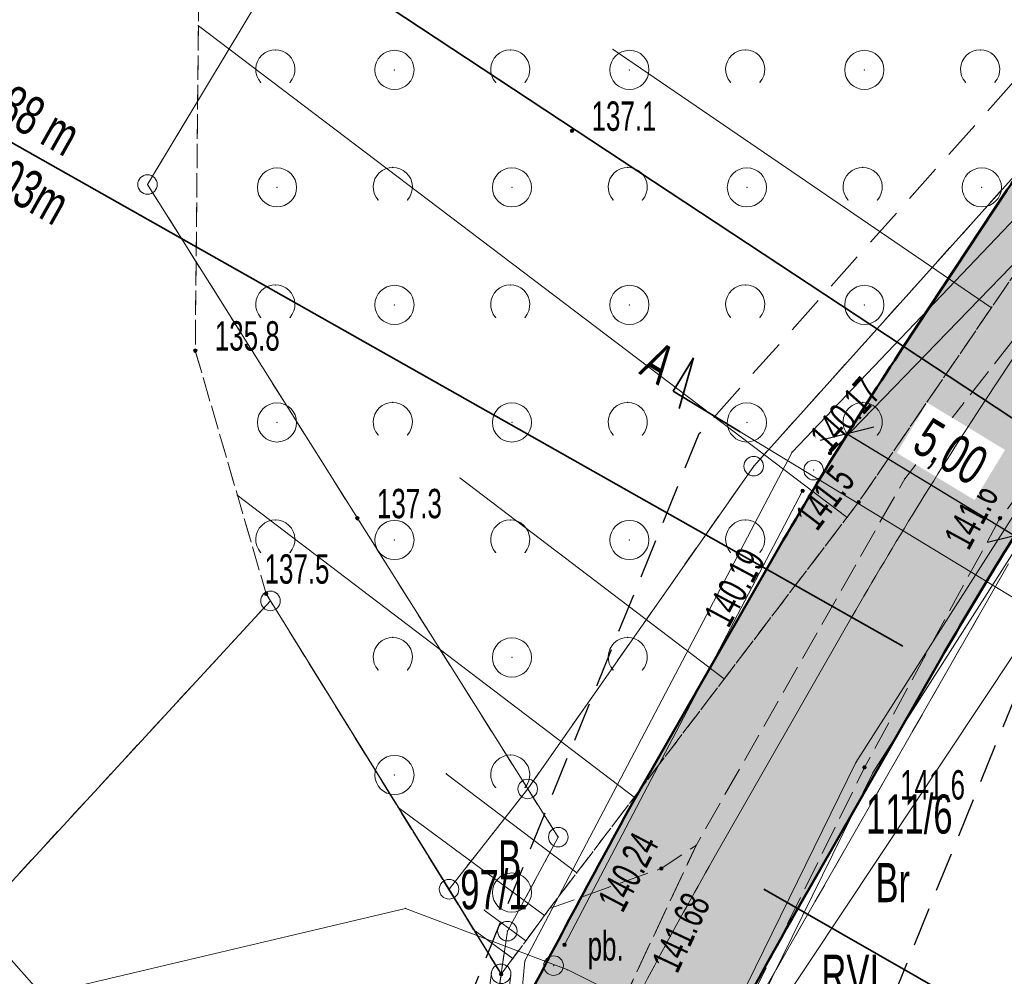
# Model space of a CAD drawing. Extents: x 6456700 to 6518119, y 5963420 to 5980059.
# Tile 201 of 256: x 6512427 to 6512453, y 5966189 to 5966214. Entities that reach past the tile are written whole.
import ezdxf
from ezdxf.enums import TextEntityAlignment as Align

# ---------------------------------------------------------------- set-up
doc = ezdxf.new("R2010")
doc.units = 0
doc.header["$MEASUREMENT"] = 0
for name, pattern in [('L_0_03', [1, 0.5, -0.5]), ('L_0_04', [1.5, 1, -0.5]), ('L_0_52', [1, 0.75, -0.25]), ('L_0_5A', [0.75, 0.5, -0.25])]:
    doc.linetypes.add(name, pattern=pattern)
doc.layers.get('0').update_dxf_attribs({"color": 2, "linetype": 'CONTINUOUS', "lineweight": 5})
doc.layers.get('Defpoints').update_dxf_attribs({"linetype": 'CONTINUOUS'})
for name, color, linetype, lineweight in [('000_Inne__niezydentyfikowane_', 7, 'CONTINUOUS', 18), ('18mm Kreska ciągła', 7, 'CONTINUOUS', 18), ('18mm Wymiarowanie i opisy', 7, 'CONTINUOUS', 18), ('202_punkt_graniczny', 7, 'CONTINUOUS', 18), ('209_oznaczenie_konturu_klasyfikacyjnego', 96, 'CONTINUOUS', 18), ('210_oznaczenie_konturu_uzytku_gruntowego', 96, 'CONTINUOUS', 18), ('211_numer_dzialki_ewidencyjnej', 7, 'CONTINUOUS', 18), ('218_kontur_uzytku_gruntowego', 96, 'L_0_03', 18), ('219_dzialka_ewidencyjna', 7, 'CONTINUOUS', 18), ('35mm Ciągła', 7, 'CONTINUOUS', 35), ('50mm Kreska ciągła', 7, 'CONTINUOUS', 50), ('9mm Kreska ciągła', 252, 'CONTINUOUS', 9), ('jezdnia', 7, 'CONTINUOUS', 18), ('obszar_utwardzony', 7, 'CONTINUOUS', 18), ('obszar_utwardzony_Atr17', 7, 'CONTINUOUS', 18), ('ogrodzenie_trwale', 7, 'CONTINUOUS', 18), ('pikieta_naturalna', 7, 'CONTINUOUS', 18), ('pikieta_naturalna_Atr2', 7, 'CONTINUOUS', 18), ('pikieta_sztuczna', 7, 'CONTINUOUS', 18), ('pikieta_sztuczna_Atr2', 7, 'CONTINUOUS', 18), ('przewod_elektroenergetyczny_niskiego_napiecia', 7, 'CONTINUOUS', 18), ('przewod_kanalizacyjny', 7, 'CONTINUOUS', 18), ('przewod_wodociagowy', 7, 'CONTINUOUS', 18), ('rzedna', 7, 'CONTINUOUS', 18), ('rzedna_Atr2', 7, 'CONTINUOUS', 18), ('sciana_oporowa__linia_', 7, 'CONTINUOUS', 18), ('skarpa_nieumocniona', 7, 'CONTINUOUS', 18), ('studnia_kanalizacyjna', 7, 'CONTINUOUS', 18), ('zadrzewienie__zakrzewienie', 7, 'CONTINUOUS', 18), ('Zakres', 7, 'CONTINUOUS', 18)]:
    doc.layers.add(name, color=color, linetype=linetype, lineweight=lineweight)
doc.styles.get("Standard").update_dxf_attribs({"font": 'txt', "width": 0.75})
doc.styles.add('Tekst w LOGO', font='GOTHIC.TTF', dxfattribs={"width": 0.7})
doc.styles.add('Znaczniki', font='GOTHIC.TTF', dxfattribs={"width": 0.7})
doc.dimstyles.new('1 do 500 mapa', dxfattribs={"dimscale": 0.4, "dimtxt": 2.5, "dimasz": 2.5, "dimexe": 1.25, "dimexo": 2, "dimgap": 0.825, "dimtad": 1, "dimzin": 0, "dimtxsty": 'Tekst w LOGO', "dimblk": 'OBLIQUE', "dimcen": 2.5, "dimclre": 253, "dimclrt": 256, "dimazin": 0, "dimtfac": 1, "dimtix": 1, "dimtmove": 1, "dimatfit": 3, "dimfxl": 1, "dimtfill": 1, "dimlwe": 9, "dimarcsym": 0})

# ---------------------------------------------------------------- blocks, each defined once
blk = doc.blocks.new('mdcp_nowa')
at = {"layer": 'pikieta_naturalna', "linetype": 'Continuous', "lineweight": 18, "true_color": 0x000000}
for points in [[(6495172.71, 5982661.715, 1), (6495172.71, 5982661.805, 1)], [(6495163.09, 5982656.105, 1), (6495163.09, 5982656.195, 1)], [(6495180.03, 5982652.235, 1), (6495180.03, 5982652.325, 1)], [(6495167.23, 5982651.825, 1), (6495167.23, 5982651.915, 1)], [(6495183.64, 5982651.825, 1), (6495183.64, 5982651.915, 1)], [(6495164.9, 5982649.895, 1), (6495164.9, 5982649.985, 1)], [(6495180.18, 5982645.465, 1), (6495180.18, 5982645.555, 1)]]:
    blk.add_hatch(color=18, dxfattribs=at).paths.add_polyline_path(points)
at = {"layer": 'pikieta_sztuczna', "linetype": 'Continuous', "lineweight": 18, "true_color": 0x000000}
for points in [[(6495174.99, 5982642.885, 1), (6495174.99, 5982642.975, 1)], [(6495170.9, 5982640.185, 1), (6495170.9, 5982640.275, 1)]]:
    blk.add_hatch(color=18, dxfattribs=at).paths.add_polyline_path(points)
at = {"layer": 'rzedna', "linetype": 'Continuous', "lineweight": 18, "true_color": 0x000000}
for points in [[(6495179.3, 5982653.485, 1), (6495179.3, 5982653.575, 1)], [(6495178.6, 5982652.525, 1), (6495178.6, 5982652.615, 1)], [(6495172.52, 5982640.935, 1), (6495172.52, 5982641.025, 1)]]:
    blk.add_hatch(color=18, dxfattribs=at).paths.add_polyline_path(points)
at = {"layer": '000_Inne__niezydentyfikowane_', "linetype": 'Continuous', "lineweight": 18, "flags": 128}
for points in [[(6495179.74, 5982651.89), (6495163.17, 5982664.44)], [(6495183.42, 5982657.24), (6495173.76, 5982663.84)], [(6495176.6, 5982647.77), (6495169.85, 5982652.9)], [(6495174.3, 5982644.75), (6495164.16, 5982652.46)], [(6495172.83, 5982642.82), (6495169.5, 5982645.35)], [(6495172.01, 5982641.73), (6495168.27, 5982644.49)], [(6495171.53, 5982641.08), (6495170.47, 5982641.87)], [(6495171.2, 5982640.63), (6495170.19, 5982641.37)]]:
    blk.add_lwpolyline(points, dxfattribs=at)
at = {"layer": '000_Inne__niezydentyfikowane_'}
for p in [(6495163.17, 5982664.44), (6495173.76, 5982663.84), (6495183.42, 5982657.24), (6495169.85, 5982652.9), (6495164.16, 5982652.46), (6495179.74, 5982651.89), (6495176.6, 5982647.77), (6495169.5, 5982645.35), (6495174.3, 5982644.75), (6495168.27, 5982644.49), (6495172.83, 5982642.82), (6495170.47, 5982641.87), (6495172.01, 5982641.73), (6495170.19, 5982641.37), (6495171.53, 5982641.08), (6495171.2, 5982640.63)]:
    blk.add_point(p, dxfattribs=at)
at = {"layer": '202_punkt_graniczny', "color": 7, "linetype": 'Continuous', "lineweight": 18}
for centre in [(6495161.87, 5982660.39), (6495177.35, 5982653.2), (6495165.01, 5982649.76), (6495171.58, 5982644.96), (6495172.36, 5982643.73), (6495169.57, 5982642.4), (6495171.06, 5982641.33), (6495170.9, 5982640.24)]:
    blk.add_circle(centre, 0.25, dxfattribs=at)
at = {"layer": '202_punkt_graniczny'}
for p in [(6495161.87, 5982660.39), (6495177.35, 5982653.2), (6495165.01, 5982649.76), (6495171.58, 5982644.96), (6495172.36, 5982643.73), (6495169.57, 5982642.4), (6495171.06, 5982641.33), (6495170.9, 5982640.24)]:
    blk.add_point(p, dxfattribs=at)
at = {"layer": '218_kontur_uzytku_gruntowego', "lineweight": 18, "flags": 128}
for points in [[(6495175.73, 5982683.41), (6495161.87, 5982660.39)], [(6495177.35, 5982653.2), (6495186.02, 5982662.85)], [(6495161.87, 5982660.39), (6495171.58, 5982644.96)], [(6495171.58, 5982644.96), (6495177.35, 5982653.2)], [(6495176.43, 5982637.74), (6495183.86, 5982650.71)], [(6495165.01, 5982649.76), (6495156.71, 5982640.77)], [(6495169.57, 5982642.4), (6495165.01, 5982649.76)], [(6495171.58, 5982644.96), (6495169.57, 5982642.4)], [(6495172.36, 5982643.73), (6495171.58, 5982644.96)], [(6495171.06, 5982641.33), (6495172.36, 5982643.73)], [(6495169.57, 5982642.4), (6495170.9, 5982640.24)], [(6495170.9, 5982640.24), (6495171.06, 5982641.33)], [(6495168.97, 5982627.36), (6495170.9, 5982640.24)]]:
    blk.add_lwpolyline(points, dxfattribs=at)
at = {"layer": '218_kontur_uzytku_gruntowego'}
for p in [(6495161.87, 5982660.39), (6495161.87, 5982660.39), (6495177.35, 5982653.2), (6495177.35, 5982653.2), (6495177.35, 5982653.2), (6495177.35, 5982653.2), (6495165.01, 5982649.76), (6495165.01, 5982649.76), (6495171.58, 5982644.96), (6495171.58, 5982644.96), (6495171.58, 5982644.96), (6495171.58, 5982644.96), (6495171.58, 5982644.96), (6495171.58, 5982644.96), (6495172.36, 5982643.73), (6495172.36, 5982643.73), (6495172.36, 5982643.73), (6495172.36, 5982643.73), (6495169.57, 5982642.4), (6495169.57, 5982642.4), (6495169.57, 5982642.4), (6495169.57, 5982642.4), (6495171.06, 5982641.33), (6495171.06, 5982641.33), (6495171.06, 5982641.33), (6495171.06, 5982641.33), (6495170.9, 5982640.24), (6495170.9, 5982640.24), (6495170.9, 5982640.24), (6495170.9, 5982640.24), (6495170.9, 5982640.24), (6495170.9, 5982640.24)]:
    blk.add_point(p, dxfattribs=at)
at = {"layer": '219_dzialka_ewidencyjna', "color": 3, "linetype": 'Continuous', "lineweight": 18, "flags": 128}
for points in [[(6495161.87, 5982660.39), (6495175.73, 5982683.41)], [(6495177.35, 5982653.2), (6495186.02, 5982662.85)], [(6495161.87, 5982660.39), (6495171.58, 5982644.96)], [(6495171.58, 5982644.96), (6495177.35, 5982653.2)], [(6495183.86, 5982650.71), (6495176.43, 5982637.74)], [(6495156.71, 5982640.77), (6495165.01, 5982649.76)], [(6495165.01, 5982649.76), (6495169.57, 5982642.4)], [(6495171.58, 5982644.96), (6495169.57, 5982642.4)], [(6495172.36, 5982643.73), (6495171.58, 5982644.96)], [(6495171.06, 5982641.33), (6495172.36, 5982643.73)], [(6495170.9, 5982640.24), (6495169.57, 5982642.4)], [(6495170.9, 5982640.24), (6495171.06, 5982641.33)], [(6495168.97, 5982627.36), (6495170.9, 5982640.24)]]:
    blk.add_lwpolyline(points, dxfattribs=at)
at = {"layer": '219_dzialka_ewidencyjna', "color": 3}
for p in [(6495161.87, 5982660.39), (6495161.87, 5982660.39), (6495177.35, 5982653.2), (6495177.35, 5982653.2), (6495165.01, 5982649.76), (6495165.01, 5982649.76), (6495171.58, 5982644.96), (6495171.58, 5982644.96), (6495171.58, 5982644.96), (6495171.58, 5982644.96), (6495172.36, 5982643.73), (6495172.36, 5982643.73), (6495169.57, 5982642.4), (6495169.57, 5982642.4), (6495169.57, 5982642.4), (6495171.06, 5982641.33), (6495171.06, 5982641.33), (6495170.9, 5982640.24), (6495170.9, 5982640.24), (6495170.9, 5982640.24)]:
    blk.add_point(p, dxfattribs=at)
at = {"layer": 'jezdnia', "color": 7, "linetype": 'L_0_52', "lineweight": 18, "flags": 128}
blk.add_lwpolyline([(6495195.83, 5982978.97), (6495200.77, 5982990.52), (6495203.76, 5983005.28), (6495200.35, 5983025.82), (6495193.24, 5983036.29), (6495189.14, 5983049.6), (6495185.12, 5983067.8), (6495183.17, 5983077.08), (6495178.19, 5983089.73), (6495174.64, 5983098.86), (6495168.43, 5983115.09), (6495161.55, 5983133.83), (6495154.76, 5983147.58), (6495144.33, 5983166.27), (6495135.54, 5983182.13), (6495131.43, 5983212.99), (6495131.68, 5983233.26), (6495131.46, 5983243.99), (6495128.32, 5983280.81), (6495127.29, 5983298.52), (6495124.19, 5983336.19), (6495123.5, 5983344), (6495121.28, 5983367.92), (6495119.64, 5983396.13), (6495116.73, 5983412.76), (6495117.19, 5983441.35), (6495116.43, 5983457.42), (6495115.48, 5983476.53), (6495115.11, 5983482.62), (6495112.3, 5983484.4), (6495091.45, 5983481.81), (6495091.37, 5983484.19), (6495109.96, 5983486.92), (6495113.25, 5983490.41), (6495113.24, 5983503.43), (6495112.69, 5983521.82), (6495113.13, 5983545.8), (6495113.51, 5983566.95), (6495116.02, 5983585), (6495118.4, 5983609.28), (6495123.42, 5983650.06), (6495131.2, 5983686.54), (6495140.07, 5983719.72), (6495146.41, 5983753.33), (6495149.05, 5983763.24), (6495154.18, 5983776.85), (6495160.67, 5983784.68), (6495175.29, 5983798.4), (6495197.26, 5983816.17), (6495217.4, 5983831.86), (6495238.65, 5983846.53), (6495263.72, 5983869.02), (6495276.39, 5983884.8), (6495285.32, 5983901), (6495289.2, 5983910.41), (6495292.89, 5983924.2), (6495294.78, 5983930.12), (6495299.2, 5983944.93), (6495304.61, 5983964.52), (6495307.5, 5983979.46), (6495307.59, 5983992.22), (6495306.46, 5984009.09), (6495305.69, 5984028.3), (6495305.67, 5984038.17), (6495300.99, 5984057.07), (6495297.28, 5984082.3), (6495291.79, 5984107.54), (6495288.36, 5984130.45), (6495280.64, 5984151.56), (6495274.64, 5984171.22), (6495270.98, 5984181.26), (6495273.99, 5984181.03), (6495276.87, 5984171.8), (6495283.5, 5984152.14), (6495291.35, 5984131.82), (6495294.78, 5984110.77), (6495299.68, 5984081.31), (6495303.27, 5984060.79), (6495332.62, 5984062.58), (6495350.78, 5984065.69), (6495352.73, 5984070.57), (6495357.63, 5984062.1), (6495352.37, 5984062.87), (6495334.16, 5984059.86), (6495303.89, 5984056.79), (6495307.64, 5984045.46), (6495309.06, 5984037.47), (6495310.62, 5984029.01), (6495312.95, 5983997.49), (6495310.44, 5983991.82), (6495310.09, 5983979.31), (6495307.08, 5983963.82), (6495301.68, 5983944.67), (6495295.97, 5983923.79), (6495292.77, 5983913.71), (6495290.13, 5983906.38), (6495284.32, 5983893.37), (6495278.05, 5983883.04), (6495264.46, 5983865.44), (6495239.09, 5983842.69), (6495219.23, 5983829.73), (6495216.93, 5983819.97), (6495223.58, 5983813.84), (6495228.16, 5983809.41), (6495224.21, 5983807.55), (6495214.94, 5983813.05), (6495207.87, 5983817.5), (6495201.24, 5983815.27), (6495178.34, 5983796.41), (6495165.6, 5983786.15), (6495159.73, 5983777.73), (6495154.77, 5983771.17), (6495151.16, 5983759.97), (6495150.26, 5983749.93), (6495142.6, 5983719.51), (6495134.42, 5983684.95), (6495127.4, 5983650.76), (6495120.08, 5983602.2), (6495117.42, 5983578.29), (6495115.94, 5983567.9), (6495115.38, 5983544.13), (6495115.07, 5983520.98), (6495115.65, 5983504.52), (6495116.24, 5983490.91), (6495120.25, 5983487.29), (6495126.33, 5983487.84), (6495143.65, 5983489.58), (6495144.46, 5983486.94), (6495127.88, 5983485.15), (6495121.64, 5983482.36), (6495118.37, 5983476.22), (6495119.55, 5983458.22), (6495119.45, 5983441.1), (6495120.18, 5983413.18), (6495121.99, 5983405.13), (6495126.07, 5983403.29), (6495130.48, 5983403.23), (6495129.73, 5983399.77), (6495124.35, 5983396.96), (6495123.73, 5983368.04), (6495126.63, 5983336.2), (6495129.59, 5983298.85), (6495131.1, 5983280.79), (6495133, 5983262.8), (6495134.25, 5983243.51), (6495134.8, 5983233.03), (6495133.67, 5983213.6), (6495138.07, 5983181.73), (6495146.27, 5983167.62), (6495157.18, 5983147.99), (6495163.68, 5983134.39), (6495170.96, 5983115.51), (6495175.46, 5983104.48), (6495181.17, 5983100.74), (6495199.93, 5983101.55), (6495199.17, 5983099.07), (6495182.34, 5983097.53), (6495180.35, 5983094.32), (6495185.39, 5983081.2), (6495192.07, 5983052.44), (6495195.58, 5983038.04), (6495198.53, 5983033.23), (6495203.76, 5983025.83), (6495206.13, 5983003.89), (6495202.54, 5982989.27), (6495201.18, 5982984.38), (6495199.22, 5982977.33), (6495199.31, 5982965.37), (6495200.17, 5982948.62), (6495203.01, 5982926.24), (6495205.43, 5982907.13), (6495210.02, 5982873.53), (6495214.31, 5982847.66), (6495217.75, 5982836.69), (6495222.16, 5982822), (6495228.36, 5982806.97), (6495230.37, 5982804.25), (6495235.28, 5982800.03), (6495240.12, 5982797.03), (6495226.36, 5982801.25), (6495225.42, 5982799.59), (6495224.16, 5982791.52), (6495222.71, 5982778.54), (6495222.21, 5982760.62), (6495221.26, 5982748.78), (6495217.72, 5982722.5), (6495220.89, 5982699.43), (6495222.63, 5982688.01), (6495226.82, 5982681.43), (6495232.44, 5982678.09), (6495238.57, 5982677.74), (6495238.58, 5982674.2), (6495234.94, 5982674.18), (6495222.7, 5982675.95), (6495211.13, 5982675.67), (6495203.44, 5982672.24), (6495190.56, 5982660.85), (6495183.64, 5982651.87), (6495180.18, 5982645.51), (6495176.56, 5982638.14), (6495173.06, 5982629.9), (6495169.79, 5982622.28), (6495168.95, 5982621.1), (6495167.1, 5982622.09), (6495169.54, 5982629.99), (6495175.88, 5982643.52), (6495181.21, 5982652.88), (6495188.25, 5982661.9), (6495200.25, 5982673.34), (6495211.64, 5982680.53), (6495218.14, 5982692.06), (6495218.39, 5982699.72), (6495215.1, 5982723.62), (6495216.08, 5982729.8), (6495218.41, 5982743.49), (6495220.09, 5982761.04), (6495220.41, 5982779.3), (6495221.74, 5982791.03), (6495222.5, 5982799.07), (6495220.92, 5982803.86), (6495210.51, 5982812.59), (6495206.38, 5982817.94), (6495202.5, 5982823.86), (6495197.41, 5982834.99), (6495191.07, 5982840.79), (6495178.96, 5982851.25), (6495180.72, 5982852.83), (6495192.33, 5982842.82), (6495193.9, 5982841.49), (6495196.29, 5982839.47), (6495200.7, 5982838.43), (6495206.86, 5982825.62), (6495210.11, 5982820.87), (6495214.26, 5982814.71), (6495221.36, 5982809.09), (6495224.36, 5982806.84), (6495223.38, 5982810.9), (6495218.5, 5982823.84), (6495214.57, 5982836.22), (6495211.53, 5982847.15), (6495206.8, 5982872.08), (6495202.64, 5982906.51), (6495199.04, 5982926.21), (6495196.67, 5982948.55), (6495195.68, 5982964.58)], close=True, dxfattribs=at)
at = {"layer": 'jezdnia'}
for p in [(6495181.21, 5982652.88), (6495183.64, 5982651.87), (6495180.18, 5982645.51), (6495175.88, 5982643.52)]:
    blk.add_point(p, dxfattribs=at)
at = {"layer": 'obszar_utwardzony', "color": 7, "linetype": 'L_0_52', "lineweight": 18, "flags": 128}
blk.add_lwpolyline([(6495170.9, 5982640.23), (6495172.14, 5982641.91), (6495174.99, 5982642.93), (6495175.88, 5982643.52), (6495169.54, 5982629.99)], close=True, dxfattribs=at)
at = {"layer": 'obszar_utwardzony'}
for p in [(6495175.88, 5982643.52), (6495174.99, 5982642.93), (6495172.14, 5982641.91), (6495170.9, 5982640.23)]:
    blk.add_point(p, dxfattribs=at)
at = {"layer": 'ogrodzenie_trwale'}
for p in [(6495164.9, 5982649.94), (6495170.9, 5982640.23)]:
    blk.add_point(p, dxfattribs=at)
at = {"layer": 'pikieta_naturalna', "color": 7, "linetype": 'Continuous', "lineweight": 18}
for centre in [(6495172.71, 5982661.76), (6495163.09, 5982656.15), (6495180.03, 5982652.28), (6495167.23, 5982651.87), (6495183.64, 5982651.87), (6495164.9, 5982649.94), (6495180.18, 5982645.51)]:
    blk.add_circle(centre, 0.045, dxfattribs=at)
at = {"layer": 'pikieta_naturalna'}
for p in [(6495172.71, 5982661.76), (6495163.09, 5982656.15), (6495180.03, 5982652.28), (6495167.23, 5982651.87), (6495183.64, 5982651.87), (6495164.9, 5982649.94), (6495180.18, 5982645.51)]:
    blk.add_point(p, dxfattribs=at)
at = {"layer": 'pikieta_sztuczna', "color": 7, "linetype": 'Continuous', "lineweight": 18}
for centre in [(6495174.99, 5982642.93), (6495170.9, 5982640.23)]:
    blk.add_circle(centre, 0.045, dxfattribs=at)
at = {"layer": 'pikieta_sztuczna'}
for p in [(6495174.99, 5982642.93), (6495170.9, 5982640.23)]:
    blk.add_point(p, dxfattribs=at)
at = {"layer": 'przewod_elektroenergetyczny_niskiego_napiecia', "color": 1, "linetype": 'Continuous', "lineweight": 18, "flags": 128}
blk.add_lwpolyline([(6495163.87, 5982618.13), (6495186.65, 5982652.39)], dxfattribs=at)
at = {"layer": 'przewod_kanalizacyjny', "color": 34, "linetype": 'Continuous', "lineweight": 18, "flags": 128}
for points in [[(6495179.3, 5982653.53), (6495189.9, 5982664.46)], [(6495172.52, 5982640.98), (6495178.6, 5982652.57)]]:
    blk.add_lwpolyline(points, dxfattribs=at)
at = {"layer": 'przewod_kanalizacyjny'}
for p in [(6495179.3, 5982653.53), (6495178.6, 5982652.57), (6495172.52, 5982640.98)]:
    blk.add_point(p, dxfattribs=at)
at = {"layer": 'przewod_wodociagowy', "color": 5, "linetype": 'Continuous', "lineweight": 18, "flags": 128}
for points in [[(6495141.74, 5982586.62), (6495142.18, 5982588.3), (6495155.04, 5982602.15), (6495166.84, 5982620.28), (6495169.54, 5982626.28), (6495170.45, 5982629.21), (6495171.51, 5982640.57), (6495178.33, 5982653.56), (6495190.65, 5982666.48), (6495208.75, 5982678.3), (6495220.98, 5982677.43), (6495221.38, 5982677.4)], [(6495182.11, 5982633.11), (6495179.35, 5982636.99), (6495172.6, 5982640.34), (6495168.46, 5982641.91), (6495159.17, 5982639.71), (6495156.83, 5982642.35)]]:
    blk.add_lwpolyline(points, dxfattribs=at)
at = {"layer": 'przewod_wodociagowy'}
for p in [(6495178.33, 5982653.56), (6495168.46, 5982641.91), (6495171.51, 5982640.57), (6495172.6, 5982640.34)]:
    blk.add_point(p, dxfattribs=at)
at = {"layer": 'rzedna', "color": 7, "linetype": 'Continuous', "lineweight": 18}
for centre in [(6495179.3, 5982653.53), (6495178.6, 5982652.57), (6495172.52, 5982640.98)]:
    blk.add_circle(centre, 0.045, dxfattribs=at)
at = {"layer": 'rzedna'}
for p in [(6495179.3, 5982653.53), (6495178.6, 5982652.57), (6495172.52, 5982640.98)]:
    blk.add_point(p, dxfattribs=at)
at = {"layer": 'sciana_oporowa__linia_', "color": 7, "linetype": 'Continuous', "lineweight": 18, "flags": 128}
for points in [[(6495176.101, 5982628.907), (6495172.525, 5982629.631), (6495176.332, 5982638.244), (6495179.962, 5982645.633), (6495184.106, 5982652.126), (6495188.915, 5982658.146)], [(6495176.219, 5982629.393), (6495173.595, 5982630.169), (6495176.787, 5982638.036), (6495180.398, 5982645.387), (6495184.513, 5982651.834), (6495189.305, 5982657.834)], [(6495166.685, 5982624.639), (6495169.295, 5982630.063), (6495170.652, 5982640.263)], [(6495167.135, 5982624.422), (6495169.785, 5982629.917), (6495171.148, 5982640.197)]]:
    blk.add_lwpolyline(points, dxfattribs=at)
at = {"layer": 'sciana_oporowa__linia_'}
for p in [(6495179.962, 5982645.633), (6495180.398, 5982645.387), (6495170.652, 5982640.263), (6495171.148, 5982640.197)]:
    blk.add_point(p, dxfattribs=at)
at = {"layer": 'skarpa_nieumocniona', "color": 7, "linetype": 'L_0_5A', "lineweight": 18, "flags": 128}
blk.add_lwpolyline([(6495164.9, 5982649.94), (6495163.09, 5982656.15), (6495163.22, 5982669.76), (6495188.38, 5982689.5), (6495186.2, 5982708.84), (6495198.1, 5982771.69), (6495189.71, 5982797.13), (6495190.11, 5982813.04), (6495182.48, 5982827.31), (6495178.96, 5982851.25), (6495191.07, 5982840.79), (6495191.62, 5982834.85), (6495199.04, 5982823.27), (6495211.41, 5982810.19), (6495217.82, 5982801.43), (6495220.68, 5982793.48), (6495219.14, 5982761.8), (6495218.03, 5982751.42), (6495216.68, 5982735.87), (6495213.76, 5982722.16), (6495216.69, 5982694.74), (6495210.67, 5982683.55), (6495198.18, 5982673.88), (6495187.65, 5982663.43), (6495180.03, 5982652.28), (6495172.14, 5982641.91), (6495170.9, 5982640.23)], close=True, dxfattribs=at)
at = {"layer": 'skarpa_nieumocniona'}
for p in [(6495163.09, 5982656.15), (6495163.09, 5982656.15), (6495180.03, 5982652.28), (6495180.03, 5982652.28), (6495164.9, 5982649.94), (6495164.9, 5982649.94), (6495172.14, 5982641.91), (6495172.14, 5982641.91), (6495170.9, 5982640.23), (6495170.9, 5982640.23)]:
    blk.add_point(p, dxfattribs=at)
at = {"layer": 'studnia_kanalizacyjna', "color": 34, "linetype": 'Continuous', "lineweight": 13}
for centre in [(6495178.88, 5982653.1), (6495172.24, 5982640.45)]:
    blk.add_circle(centre, 0.25, dxfattribs=at)
at = {"layer": 'studnia_kanalizacyjna'}
for p in [(6495178.88, 5982653.1), (6495172.24, 5982640.45)]:
    blk.add_point(p, dxfattribs=at)
at = {"layer": 'zadrzewienie__zakrzewienie', "color": 7, "linetype": 'L_0_5A', "lineweight": 18, "flags": 128}
blk.add_lwpolyline([(6495198.18, 5982673.88), (6495187.65, 5982663.43), (6495180.03, 5982652.28), (6495172.14, 5982641.91), (6495170.9, 5982640.23), (6495164.9, 5982649.94), (6495163.09, 5982656.15), (6495163.22, 5982669.76), (6495188.38, 5982689.5)], close=True, dxfattribs=at)
at = {"layer": 'zadrzewienie__zakrzewienie', "color": 7, "linetype": 'Continuous', "lineweight": 18}
for centre in [(6495168.176, 5982663.316), (6495174.176, 5982663.316), (6495180.176, 5982663.316), (6495165.176, 5982660.316), (6495171.176, 5982660.316), (6495177.176, 5982660.316), (6495183.176, 5982660.316), (6495168.176, 5982657.316), (6495174.176, 5982657.316), (6495180.176, 5982657.316), (6495165.176, 5982654.316), (6495171.176, 5982654.316), (6495177.176, 5982654.316), (6495168.176, 5982651.316), (6495174.176, 5982651.316), (6495171.176, 5982648.316), (6495168.176, 5982645.316), (6495171.176, 5982642.316)]:
    blk.add_circle(centre, 0.5, dxfattribs=at)
for centre in [(6495165.134, 5982663.327), (6495171.134, 5982663.327), (6495177.134, 5982663.327), (6495183.134, 5982663.327), (6495168.134, 5982660.327), (6495174.134, 5982660.327), (6495180.134, 5982660.327), (6495165.134, 5982657.327), (6495171.134, 5982657.327), (6495177.134, 5982657.327), (6495168.134, 5982654.327), (6495174.134, 5982654.327), (6495180.134, 5982654.327), (6495165.134, 5982651.327), (6495171.134, 5982651.327), (6495177.134, 5982651.327), (6495168.134, 5982648.327), (6495174.134, 5982648.327), (6495171.134, 5982645.327)]:
    blk.add_arc(centre, 0.5, 318.85, 221.162, dxfattribs=at)
at = {"layer": 'zadrzewienie__zakrzewienie'}
for p in [(6495165.134, 5982663.827), (6495171.134, 5982663.827), (6495177.134, 5982663.827), (6495183.134, 5982663.827), (6495168.176, 5982663.316), (6495174.176, 5982663.316), (6495180.176, 5982663.316), (6495164.758, 5982662.998), (6495165.51, 5982662.998), (6495170.758, 5982662.998), (6495171.51, 5982662.998), (6495176.758, 5982662.998), (6495177.51, 5982662.998), (6495182.758, 5982662.998), (6495183.51, 5982662.998), (6495168.134, 5982660.827), (6495174.134, 5982660.827), (6495180.134, 5982660.827), (6495165.176, 5982660.316), (6495171.176, 5982660.316), (6495177.176, 5982660.316), (6495183.176, 5982660.316), (6495167.758, 5982659.998), (6495168.51, 5982659.998), (6495173.758, 5982659.998), (6495174.51, 5982659.998), (6495179.758, 5982659.998), (6495180.51, 5982659.998), (6495165.134, 5982657.827), (6495171.134, 5982657.827), (6495177.134, 5982657.827), (6495168.176, 5982657.316), (6495174.176, 5982657.316), (6495180.176, 5982657.316), (6495164.758, 5982656.998), (6495165.51, 5982656.998), (6495170.758, 5982656.998), (6495171.51, 5982656.998), (6495176.758, 5982656.998), (6495177.51, 5982656.998), (6495163.09, 5982656.15), (6495168.134, 5982654.827), (6495174.134, 5982654.827), (6495180.134, 5982654.827), (6495165.176, 5982654.316), (6495171.176, 5982654.316), (6495177.176, 5982654.316), (6495167.758, 5982653.998), (6495168.51, 5982653.998), (6495173.758, 5982653.998), (6495174.51, 5982653.998), (6495179.758, 5982653.998), (6495180.51, 5982653.998), (6495180.03, 5982652.28), (6495165.134, 5982651.827), (6495171.134, 5982651.827), (6495177.134, 5982651.827), (6495168.176, 5982651.316), (6495174.176, 5982651.316), (6495164.758, 5982650.998), (6495165.51, 5982650.998), (6495170.758, 5982650.998), (6495171.51, 5982650.998), (6495176.758, 5982650.998), (6495177.51, 5982650.998), (6495164.9, 5982649.94), (6495168.134, 5982648.827), (6495174.134, 5982648.827), (6495171.176, 5982648.316), (6495167.758, 5982647.998), (6495168.51, 5982647.998), (6495173.758, 5982647.998), (6495174.51, 5982647.998), (6495171.134, 5982645.827), (6495168.176, 5982645.316), (6495170.758, 5982644.998), (6495171.51, 5982644.998), (6495171.176, 5982642.316), (6495172.14, 5982641.91), (6495170.9, 5982640.23)]:
    blk.add_point(p, dxfattribs=at)
at = {"layer": 'Zakres', "linetype": 'L_0_04', "lineweight": 25, "flags": 128}
blk.add_lwpolyline([(6495113.77, 5985050.22), (6495121.12, 5984877.07), (6495125.76, 5984757.87), (6495129.89, 5984649.81), (6495141.08, 5984611.3), (6495145.77, 5984544.53), (6495147.36, 5984487.27), (6495157.22, 5984392.07), (6495162.95, 5984387.45), (6495180.24, 5984384.16), (6495229.5, 5984386.61), (6495251.65, 5984373.41), (6495258.77, 5984357.12), (6495255.44, 5984330.44), (6495250.77, 5984304.39), (6495252.21, 5984282.78), (6495255.46, 5984256.45), (6495254.94, 5984238.25), (6495266.4, 5984211), (6495277.24, 5984182.33), (6495294.2, 5984133.19), (6495300.94, 5984095.37), (6495313.24, 5984037.69), (6495317.44, 5983978.18), (6495300.35, 5983922.18), (6495282.35, 5983883.38), (6495266.21, 5983862.23), (6495242.03, 5983839.67), (6495211.11, 5983816.86), (6495158.26, 5983772.66), (6495130.6, 5983651.16), (6495116.31, 5983543.43), (6495129.51, 5983346.73), (6495134.58, 5983264.71), (6495139.64, 5983186.97), (6495193.25, 5983077.94), (6495199.2, 5983041.97), (6495206.23, 5983026), (6495208.96, 5983004.88), (6495202.27, 5982979.48), (6495202.42, 5982950.13), (6495209.35, 5982897.38), (6495215.97, 5982850.34), (6495228.6, 5982809.97), (6495226.85, 5982778.82), (6495225.04, 5982750.56), (6495220.26, 5982723.37), (6495226.54, 5982679.97), (6495206.06, 5982669.48), (6495192.68, 5982657.71), (6495184.57, 5982648.65), (6495174.78, 5982624.58), (6495164.23, 5982604.61), (6495150.7, 5982588.3), (6495137.69, 5982582.43), (6495118.26, 5982573.75), (6495100.35, 5982558.42), (6495090.36, 5982544.99), (6495075.87, 5982519.06), (6495060.83, 5982499.68), (6495049.41, 5982485.49), (6495035.07, 5982459.7), (6495006.7, 5982406.64), (6494980.89, 5982351.84), (6494944.35, 5982293.29), (6494925.72, 5982250.11), (6494905.2, 5982190.37), (6494898.43, 5982153.5), (6494879.51, 5982063.89), (6494864.14, 5981992.66), (6494816.93, 5981768.61), (6494777.79, 5981577.7), (6494739.84, 5981394.72), (6494718.65, 5981297.89), (6494716.45, 5981237.31), (6494738.62, 5981208.21), (6494776.48, 5981173.06), (6494817.16, 5981137.44), (6494847.63, 5981109.8), (6494877.39, 5981077.08), (6494912.75, 5981030.55), (6494916.06, 5981014.71), (6494903.86, 5980957.01), (6494916.13, 5980953.51), (6494892.32, 5980927.59), (6494850.7, 5980858.8), (6494806.81, 5980779.89), (6494785.1, 5980753.49), (6494715.22, 5980723.29), (6494679.96, 5980686.78), (6494651.35, 5980651.29), (6494549.14, 5980683.24), (6494511.84, 5980659.66), (6494443.61, 5980630.33), (6494428.78, 5980598.6), (6494431.58, 5980579.46), (6494420.56, 5980549.76), (6494416.45, 5980528.2), (6494403.86, 5980507.16), (6494388.89, 5980482.96), (6494365.32, 5980407.99), (6494335.67, 5980315.15), (6494332.29, 5980297.41), (6494335.1, 5980278.18), (6494347.25, 5980254.84), (6494336.79, 5980250.09), (6494300.04, 5980271.34), (6494320.8, 5980301.43), (6494336.81, 5980349.17), (6494344.85, 5980380.92), (6494360.85, 5980437.13), (6494374.18, 5980476.38), (6494386.14, 5980498.84), (6494403.02, 5980528.52), (6494411.33, 5980563.19), (6494420.84, 5980586.25), (6494420.25, 5980601.11), (6494434.95, 5980635.94), (6494446.75, 5980644.99), (6494465.77, 5980647.27), (6494513.02, 5980669.46), (6494507.85, 5980679.68), (6494547.89, 5980705.83), (6494570.06, 5980691.34), (6494636.17, 5980669.05), (6494706.14, 5980756.86), (6494742.78, 5980772.58), (6494798.53, 5980814.27), (6494826.12, 5980867.97), (6494849.57, 5980908.6), (6494845.35, 5980942.01), (6494853.94, 5980970.83), (6494891.08, 5980960.54), (6494890.11, 5980965.73), (6494903.94, 5981025.69), (6494869.98, 5981070.3), (6494770.97, 5981160.58), (6494728.18, 5981200.64), (6494706.13, 5981229.56), (6494707.94, 5981299.75), (6494728.84, 5981398.1), (6494767.06, 5981580.19), (6494806.17, 5981770.55), (6494854.36, 5981994.76), (6494869.73, 5982065.97), (6494888.61, 5982155.44), (6494891.67, 5982173.95), (6494895.82, 5982197.45), (6494916.38, 5982253.72), (6494935.47, 5982297.95), (6494954.97, 5982331.67), (6494972.09, 5982356.64), (6494997.76, 5982411.14), (6495026.29, 5982464.48), (6495041.09, 5982491.09), (6495052.99, 5982505.88), (6495067.51, 5982524.6), (6495081.94, 5982550.43), (6495092.99, 5982565.28), (6495112.86, 5982582.29), (6495133.59, 5982591.55), (6495144.48, 5982596.46), (6495155.87, 5982610.19), (6495165.7, 5982628.8), (6495175.96, 5982654.03), (6495185.62, 5982664.83), (6495200.4, 5982677.82), (6495212.49, 5982688.04), (6495209.64, 5982723.43), (6495215.22, 5982750.57), (6495216.87, 5982779.54), (6495218.31, 5982809.31), (6495206.86, 5982847.92), (6495199.44, 5982894.74), (6495192.11, 5982948.71), (6495190.16, 5982979.24), (6495183.47, 5983075.16), (6495129.79, 5983184.34), (6495124.6, 5983264.07), (6495119.53, 5983346.09), (6495106.27, 5983543.75), (6495120.74, 5983652.9), (6495148.75, 5983779.42), (6495204.15, 5983826.04), (6495273.41, 5983889.36), (6495288.53, 5983927.42), (6495300.83, 5983964.69), (6495303.91, 5983980.14), (6495301.32, 5984039.55), (6495291.1, 5984093.63), (6495284.5, 5984130.67), (6495267.84, 5984178.93), (6495257.12, 5984207.3), (6495244.96, 5984236.19), (6495244.79, 5984255.42), (6495242.25, 5984281.97), (6495240.71, 5984304.95), (6495245.55, 5984331.94), (6495248.51, 5984355.64), (6495243.77, 5984366.47), (6495226.98, 5984376.47), (6495179.54, 5984374.12), (6495158.61, 5984378.09), (6495147.7, 5984386.91), (6495137.38, 5984486.61), (6495135.78, 5984544.04), (6495131.18, 5984609.54), (6495119.95, 5984648.2), (6495115.76, 5984757.49), (6495111.12, 5984876.67), (6495103.73, 5985050.93), (6495109.36, 5985081.73), (6495120.41, 5985085.88)], close=True, dxfattribs=at)
at = {"layer": 'Zakres'}
blk.add_point((6495175.96, 5982654.03), dxfattribs=at)
at = {"layer": '209_oznaczenie_konturu_klasyfikacyjnego', "lineweight": 20, "width": 0.66}
blk.add_text('RVI', height=1, dxfattribs=at).set_placement((6495179.08, 5982640.73), align=Align.TOP_LEFT)
at = {"layer": '210_oznaczenie_konturu_uzytku_gruntowego', "lineweight": 20, "width": 0.66}
for s, p in [('B', (6495170.822, 5982643.65)), ('Br', (6495180.46, 5982643.07))]:
    blk.add_text(s, height=1, dxfattribs=at).set_placement(p, align=Align.TOP_LEFT)
at = {"layer": '211_numer_dzialki_ewidencyjnej', "color": 7, "lineweight": 20, "width": 0.66}
for s, p in [('111/6', (6495180.22, 5982644.82)), ('97/1', (6495169.856, 5982642.89))]:
    blk.add_text(s, height=1, dxfattribs=at).set_placement(p, align=Align.TOP_LEFT)
at = {"layer": 'obszar_utwardzony_Atr17', "color": 7, "lineweight": 15, "width": 0.66}
blk.add_text('pb.', height=0.75, dxfattribs=at).set_placement((6495173.11, 5982641.33), align=Align.TOP_LEFT)
at = {"layer": 'pikieta_naturalna_Atr2', "color": 7, "lineweight": 15, "width": 0.66}
for s, p in [('137.1', (6495173.21, 5982662.51)), ('135.8', (6495163.59, 5982656.9)), ('137.3', (6495167.73, 5982652.62)), ('137.5', (6495164.86, 5982650.95)), ('141.6', (6495181.09, 5982645.44))]:
    blk.add_text(s, height=0.75, dxfattribs=at).set_placement(p, align=Align.TOP_LEFT)
for s, rotation, p in [('141.5', 52.7, (6495178.37, 5982651.97)), ('141.6', 61.5, (6495182.18, 5982651.38))]:
    blk.add_text(s, height=0.75, rotation=rotation, dxfattribs=at).set_placement(p, align=Align.TOP_LEFT)
at = {"layer": 'pikieta_sztuczna_Atr2', "color": 7, "lineweight": 15, "width": 0.66}
blk.add_text('141.68', height=0.75, rotation=64.9, dxfattribs=at).set_placement((6495174.72, 5982640.54), align=Align.TOP_LEFT)
at = {"layer": 'rzedna_Atr2', "color": 7, "lineweight": 15, "width": 0.66}
for s, rotation, p in [('140.17', 48.3, (6495178.73, 5982654.019)), ('140.19', 61.8, (6495176.049, 5982649.395)), ('140.24', 62.3, (6495173.34, 5982642.12))]:
    blk.add_text(s, height=0.75, rotation=rotation, dxfattribs=at).set_placement(p, align=Align.TOP_LEFT)
blk = doc.blocks.new('_Oblique')
at = {"layer": '9mm Kreska ciągła', "color": 0, "lineweight": -2}
blk.add_line((-0.5, -0.5), (0.5, 0.5), dxfattribs=at)
blk = doc.blocks.new('*D109')
at = {"layer": '18mm Wymiarowanie i opisy', "color": 253, "lineweight": 9, "transparency": 16777216}
for p, q in [((6512448.313, 5966202.683), (6512448.78, 5966203.453)), ((6512452.587, 5966200.09), (6512453.054, 5966200.859))]:
    blk.add_line(p, q, dxfattribs=at)
at = {"layer": '18mm Wymiarowanie i opisy', "color": 0, "lineweight": -2, "transparency": 16777216}
blk.add_line((6512448.52, 5966203.025), (6512452.795, 5966200.431), dxfattribs=at)
at = {"layer": 'Defpoints', "color": 0, "transparency": 16777216}
for p in [(6512447.808, 5966201.851), (6512452.795, 5966200.431), (6512452.082, 5966199.257)]:
    blk.add_point(p, dxfattribs=at)
at = {"layer": '18mm Wymiarowanie i opisy', "color": 0, "lineweight": -2, "transparency": 16777216}
for p, rotation in [((6512448.52, 5966203.025), 148.7500237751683), ((6512452.795, 5966200.431), 328.7500237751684)]:
    blk.add_blockref('_Oblique', p, dxfattribs=dict(at, rotation=rotation))
at = {"layer": '18mm Wymiarowanie i opisy', "transparency": 16777216, "insert": (6512451.125, 5966202.499), "char_height": 1, "attachment_point": 5, "rotation": 328.75, "style": 'Tekst w LOGO', "bg_fill": 3, "box_fill_scale": 1.25, "bg_fill_color": 257, "bg_fill_transparency": 0}
blk.add_mtext('5,00', dxfattribs=at)

msp = doc.modelspace()

# ---------------------------------------------------------------- block references
at = {"linetype": 'ByBlock'}
msp.add_blockref('mdcp_nowa', (17268.786, -16450.998), dxfattribs=at)

# ---------------------------------------------------------------- next in the draw order: hatches: boundary and pattern name
at = {"layer": '9mm Kreska ciągła'}
h = msp.add_hatch(dxfattribs=at)
h.set_pattern_fill('SAND_AND_LIME', color=4, scale=0.1)
h.set_pattern_definition([(37.5, (6512163.41104, 5965706.02106), (-0.006803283, 0.208096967), [0, -0.16416, 0, -0.1836, 0, -0.1755]), (7.5, (6512163.41104, 5965706.02106), (0.19113588, 0.30479178), [0, -0.08856, 0, -0.14796, 0, -0.0567]), (-32.5, (6512163.2782, 5965706.02106), (0.33632732, 0.00061118), [0, -0.054, 0, -0.1944, 0, -0.2538]), (-42.5, (6512163.2782, 5965706.02106), (0.32466167, 0.09478896), [0, -0.027, 0, -0.12744, 0, -0.1458])])
edge = h.paths.add_edge_path()
edge.add_line((6512494.454, 5966351.121), (6512492.815, 5966327.914))
edge.add_arc((6512641.445, 5966317.419), 149, 175.96099, 178.25385)
edge.add_line((6512492.514, 5966321.96), (6512491.933, 5966302.891))
edge.add_arc((6512440.957, 5966304.445), 51, 348.133, 358.2538, ccw=False)
edge.add_line((6512490.867, 5966293.957), (6512486.741, 5966274.321))
edge.add_arc((6512500.441, 5966271.442), 14, 168.133, 189.6608)
edge.add_line((6512486.64, 5966269.093), (6512490.395, 5966247.035))
edge.add_line((6512490.395, 5966247.035), (6512490.607, 5966245.791))
edge.add_arc((6512474.833, 5966243.106), 16, 357.4133, 369.6608, ccw=False)
edge.add_line((6512490.817, 5966242.384), (6512490.724, 5966240.322))
edge.add_arc((6512474.74, 5966241.044), 16, 304.6947, 357.4133, ccw=False)
edge.add_line((6512483.848, 5966227.889), (6512479.157, 5966224.642))
edge.add_arc((6512563.968, 5966102.134), 149, 124.69475, 128.17467)
edge.add_line((6512471.877, 5966219.268), (6512459.798, 5966209.771))
edge.add_arc((6512468.451, 5966198.766), 14, 128.1747, 146.5283)
edge.add_line((6512456.773, 5966206.487), (6512454.137, 5966202.499))
edge.add_arc((6512536.718, 5966147.898), 99, 146.52826, 150.19331)
edge.add_line((6512450.815, 5966197.109), (6512447.264, 5966190.909))
edge.add_arc((6512533.167, 5966141.699), 99, 150.19331, 155.56334)
edge.add_line((6512443.035, 5966182.654), (6512432.867, 5966160.275))
edge.add_arc((6512409.196, 5966171.031), 26, 321.1758, 335.5633, ccw=False)
edge.add_line((6512429.452, 5966154.731), (6512421.621, 5966145))
edge.add_arc((6512409.156, 5966155.031), 16, 309.5931, 321.1758, ccw=False)
edge.add_line((6512419.353, 5966142.701), (6512410.592, 5966135.455))
edge.add_arc((6512400.395, 5966147.785), 16, 291.7201, 309.5931, ccw=False)
edge.add_line((6512406.316, 5966132.921), (6512399.28, 5966130.118))
edge.add_arc((6512417.414, 5966084.597), 49, 111.7201, 118.6787)
edge.add_line((6512393.899, 5966127.586), (6512378.766, 5966119.308))
edge.add_arc((6512390.283, 5966098.252), 24, 118.6787, 130.9764)
edge.add_line((6512374.545, 5966116.372), (6512369.458, 5966111.954))
edge.add_arc((6512385.196, 5966093.834), 24, 130.9764, 144.2474)
edge.add_line((6512365.719, 5966107.857), (6512360.498, 5966100.604))
edge.add_arc((6512392.148, 5966077.817), 39, 144.2474, 151.7186)
edge.add_line((6512357.804, 5966096.296), (6512346.179, 5966074.69))
edge.add_arc((6512310.073, 5966094.116), 41, 323.54, 331.7186, ccw=False)
edge.add_line((6512343.048, 5966069.751), (6512332.977, 5966056.12))
edge.add_arc((6512291.959, 5966086.427), 51, 314.8687, 323.54, ccw=False)
edge.add_line((6512327.939, 5966050.283), (6512325.436, 5966047.791))
edge.add_arc((6512381.169, 5965991.802), 79, 134.86874, 142.03498)
edge.add_line((6512318.887, 5966040.401), (6512317.812, 5966039.024))
edge.add_arc((6512348.559, 5966015.032), 39, 142.035, 151.9019)
edge.add_line((6512314.155, 5966033.4), (6512307.014, 5966020.024))
edge.add_arc((6512085.596, 5966138.241), 251, 330.1315, 331.90193, ccw=False)
edge.add_line((6512303.256, 5966013.24), (6512293.172, 5965995.681))
edge.add_arc((6512509.097, 5965871.676), 249, 150.1315, 153.31422)
edge.add_line((6512286.62, 5965983.501), (6512270.802, 5965952.031))
edge.add_arc((6512493.279, 5965840.205), 249, 153.31422, 155.41165)
edge.add_line((6512266.858, 5965943.813), (6512249.846, 5965906.636))
edge.add_arc((6512203.471, 5965927.857), 51, 325.4005, 335.4117, ccw=False)
edge.add_line((6512245.451, 5965898.897), (6512232.463, 5965880.07))
edge.add_arc((6512313.954, 5965823.854), 99, 145.40047, 150.15364)
edge.add_line((6512228.085, 5965873.124), (6512213.877, 5965848.362))
edge.add_arc((6512299.746, 5965799.092), 99, 150.15364, 156.12969)
edge.add_line((6512209.214, 5965839.154), (6512198.858, 5965815.752))
edge.add_arc((6512518.006, 5965674.523), 349, 156.12969, 156.8073)
edge.add_line((6512197.211, 5965811.968), (6512194.929, 5965806.643))
edge.add_arc((6512331.888, 5965747.963), 149, 156.8073, 160.58951)
edge.add_line((6512191.357, 5965797.481), (6512178.615, 5965761.319))
edge.add_arc((6511941.881, 5965844.735), 251, 339.22463, 340.58951, ccw=False)
edge.add_line((6512176.561, 5965755.704), (6512169.456, 5965736.976))
edge.add_arc((6512195.168, 5965727.222), 27.5, 159.2246, 216.7393)
edge.add_line((6512173.13, 5965710.772), (6512174.444, 5965709.012))
edge.add_line((6512174.444, 5965709.012), (6512170.437, 5965706.021))
edge.add_line((6512170.437, 5965706.021), (6512164.212, 5965719.71))
edge.add_arc((6512161.212, 5965719.741), 3, 359.4073, 370.8714)
edge.add_arc((6512205.039, 5965728.159), 41.628, 165.2606, 190.8714, ccw=False)
edge.add_line((6512164.781, 5965738.75), (6512171.886, 5965757.477))
edge.add_arc((6511941.881, 5965844.735), 246, 339.22463, 340.58951)
edge.add_line((6512173.899, 5965762.981), (6512186.641, 5965799.143))
edge.add_arc((6512331.888, 5965747.963), 154, 156.8073, 160.58951, ccw=False)
edge.add_line((6512190.333, 5965808.612), (6512192.615, 5965813.937))
edge.add_arc((6512518.006, 5965674.523), 354, 156.12969, 156.8073, ccw=False)
edge.add_line((6512194.286, 5965817.775), (6512204.642, 5965841.178))
edge.add_arc((6512299.746, 5965799.092), 104, 150.15364, 156.12969, ccw=False)
edge.add_line((6512209.541, 5965850.851), (6512223.749, 5965875.613))
edge.add_arc((6512313.954, 5965823.854), 104, 145.40047, 150.15364, ccw=False)
edge.add_line((6512228.348, 5965882.91), (6512241.335, 5965901.737))
edge.add_arc((6512203.471, 5965927.857), 46, 325.4005, 335.4117)
edge.add_line((6512245.3, 5965908.717), (6512262.312, 5965945.894))
edge.add_arc((6512493.279, 5965840.205), 254, 153.31422, 155.41165, ccw=False)
edge.add_line((6512266.334, 5965954.276), (6512282.153, 5965985.747))
edge.add_arc((6512509.097, 5965871.676), 254, 150.1315, 153.31422, ccw=False)
edge.add_line((6512288.836, 5965998.171), (6512298.92, 5966015.73))
edge.add_arc((6512085.596, 5966138.241), 246, 330.1315, 331.90193)
edge.add_line((6512302.603, 5966022.379), (6512309.745, 5966035.755))
edge.add_arc((6512348.559, 5966015.032), 44, 142.035, 151.9019, ccw=False)
edge.add_line((6512313.87, 5966042.1), (6512314.945, 5966043.477))
edge.add_arc((6512381.169, 5965991.802), 84, 134.86874, 142.03498, ccw=False)
edge.add_line((6512321.909, 5966051.335), (6512324.411, 5966053.826))
edge.add_arc((6512291.959, 5966086.427), 46, 314.8687, 323.54)
edge.add_line((6512328.955, 5966059.091), (6512339.027, 5966072.722))
edge.add_arc((6512310.073, 5966094.116), 36, 323.54, 331.7186)
edge.add_line((6512341.776, 5966077.059), (6512353.4, 5966098.665))
edge.add_arc((6512392.148, 5966077.817), 44, 144.2474, 151.7186, ccw=False)
edge.add_line((6512356.44, 5966103.526), (6512361.662, 5966110.778))
edge.add_arc((6512385.196, 5966093.834), 29, 130.9764, 144.2474, ccw=False)
edge.add_line((6512366.18, 5966115.728), (6512371.267, 5966120.147))
edge.add_arc((6512390.283, 5966098.252), 29, 118.6787, 130.9764, ccw=False)
edge.add_line((6512376.366, 5966123.695), (6512391.499, 5966131.972))
edge.add_arc((6512417.414, 5966084.597), 54, 111.7201, 118.6787, ccw=False)
edge.add_line((6512397.43, 5966134.763), (6512404.466, 5966137.566))
edge.add_arc((6512400.395, 5966147.785), 11, 291.7201, 309.5931)
edge.add_line((6512407.405, 5966139.308), (6512409.544, 5966141.077))
edge.add_line((6512409.544, 5966141.077), (6512412.36, 5966140.811))
edge.add_line((6512412.36, 5966140.811), (6512417.441, 5966145.013))
edge.add_arc((6512409.156, 5966155.031), 13, 309.5931, 321.1758)
edge.add_line((6512419.284, 5966146.881), (6512427.115, 5966156.612))
edge.add_arc((6512409.196, 5966171.031), 23, 321.1758, 335.5633)
edge.add_line((6512430.135, 5966161.516), (6512434.645, 5966171.44))
edge.add_line((6512434.645, 5966171.44), (6512440.928, 5966185.268))
edge.add_line((6512440.928, 5966185.268), (6512439.963, 5966187.841))
edge.add_arc((6512668.213, 5966069.673), 257.025, 151.22581, 152.62894, ccw=False)
edge.add_line((6512442.925, 5966193.394), (6512446.477, 5966199.594))
edge.add_arc((6512536.718, 5966147.898), 104, 146.52826, 150.19331, ccw=False)
edge.add_line((6512449.966, 5966205.257), (6512452.602, 5966209.244))
edge.add_arc((6512468.451, 5966198.766), 19, 128.1747, 146.5283, ccw=False)
edge.add_line((6512456.708, 5966213.702), (6512468.787, 5966223.198))
edge.add_arc((6512563.968, 5966102.134), 154, 124.69475, 128.17467, ccw=False)
edge.add_line((6512476.311, 5966228.753), (6512481.002, 5966232))
edge.add_arc((6512474.74, 5966241.044), 11, 304.6947, 357.4133)
edge.add_line((6512485.729, 5966240.548), (6512485.822, 5966242.609))
edge.add_arc((6512474.833, 5966243.106), 11, 357.4133, 369.6608)
edge.add_line((6512485.677, 5966244.952), (6512485.4, 5966246.584))
edge.add_line((6512485.4, 5966246.584), (6512485.465, 5966247.035))
edge.add_line((6512485.465, 5966247.035), (6512481.305, 5966271.715))
edge.add_line((6512481.305, 5966271.715), (6512486.925, 5966298.805))
edge.add_line((6512486.925, 5966298.805), (6512487.695, 5966325.335))
edge.add_line((6512487.695, 5966325.335), (6512488.895, 5966340.485))
edge.add_line((6512488.895, 5966340.485), (6512488.714, 5966340.814))
edge.add_line((6512488.714, 5966340.814), (6512489.699, 5966354.77))
edge.add_line((6512489.699, 5966354.77), (6512494.454, 5966351.121))

# ---------------------------------------------------------------- next in the draw order: linework, layer by layer
at = {"layer": '35mm Ciągła'}
for p, q in [((6512453.303, 5966203.051), (6512428.264, 5966219.576)), ((6512449.948, 5966197.606), (6512423.825, 5966212.359)), ((6512444.078, 5966204.114), (6512444.596, 5966204.969)), ((6512444.596, 5966204.969), (6512444.231, 5966203.676)), ((6512445.787, 5966203.077), (6512444.078, 5966204.114)), ((6512446.396, 5966191.406), (6512472.434, 5966176.506))]:
    msp.add_line(p, q, dxfattribs=at)
at = {"layer": '35mm Ciągła', "lineweight": 5}
msp.add_line((6512445.787, 5966203.077), (6512454.337, 5966197.889), dxfattribs=at)
at = {"layer": '50mm Kreska ciągła', "color": 5, "ltscale": 0.1}
for points in [[(6512397.43, 5966134.763), (6512404.466, 5966137.566, 0.078144), (6512407.405, 5966139.308), (6512409.544, 5966141.077), (6512412.36, 5966140.811), (6512417.441, 5966145.013, 0.050582), (6512419.284, 5966146.881), (6512427.115, 5966156.612, 0.06286), (6512430.135, 5966161.516), (6512434.645, 5966171.44), (6512440.928, 5966185.268), (6512439.963, 5966187.841, -0.006122), (6512442.925, 5966193.394), (6512446.477, 5966199.594, -0.015993), (6512449.966, 5966205.257), (6512452.602, 5966209.244, -0.080254), (6512456.708, 5966213.702), (6512468.787, 5966223.198, -0.015185), (6512476.311, 5966228.753)], [(6512479.157, 5966224.642, 0.015185), (6512471.877, 5966219.268), (6512459.798, 5966209.771, 0.080254), (6512456.773, 5966206.487), (6512454.137, 5966202.499, 0.015993), (6512450.815, 5966197.109), (6512447.264, 5966190.909, 0.023435), (6512443.035, 5966182.654), (6512432.867, 5966160.275, -0.06286), (6512429.452, 5966154.731), (6512421.621, 5966145, -0.050582), (6512419.353, 5966142.701), (6512410.592, 5966135.455, -0.078144), (6512406.316, 5966132.921), (6512399.28, 5966130.118, 0.030372), (6512393.899, 5966127.586), (6512378.766, 5966119.308, 0.053711), (6512374.545, 5966116.372), (6512369.458, 5966111.954, 0.05797), (6512365.719, 5966107.857), (6512360.498, 5966100.604, 0.032611)]]:
    msp.add_lwpolyline(points, format="xyb", dxfattribs=at)

# ---------------------------------------------------------------- next in the draw order: texts
at = {"layer": '18mm Kreska ciągła', "insert": (6512423.825, 5966212.359), "char_height": 1, "attachment_point": 4, "rotation": 330.5428, "style": 'Znaczniki'}
msp.add_mtext('+ 2851,88 m\\PPŁK R= 103m', dxfattribs=at)
at = {"layer": '35mm Ciągła', "insert": (6512443.697, 5966205.433), "char_height": 1, "width": 1.41349, "attachment_point": 1, "rotation": 328.75, "style": 'Znaczniki'}
msp.add_mtext('A', dxfattribs=at)

# ---------------------------------------------------------------- next in the draw order: dimensions: what is measured, and where the dimension line sits
at = {"layer": '18mm Wymiarowanie i opisy'}
dim = msp.add_aligned_dim(p1=(6512447.808, 5966201.851), p2=(6512452.082, 5966199.257), distance=1.374, dimstyle='1 do 500 mapa', override={"dimfxlon": 1}, dxfattribs=at)
dim.commit()
dim.dimension.update_dxf_attribs({"geometry": '*D109', "text_midpoint": (6512451.125, 5966202.499)})

# ---------------------------------------------------------------- next in the draw order: linework, layer by layer
at = {"layer": '18mm Kreska ciągła', "color": 4, "ltscale": 0.1}
msp.add_lwpolyline([(6512487.93, 5966246.615), (6512488.142, 5966245.371, -0.05349), (6512488.32, 5966242.497), (6512488.227, 5966240.435, -0.234173), (6512482.425, 5966229.944), (6512477.734, 5966226.697, 0.015185), (6512470.332, 5966221.233), (6512458.253, 5966211.737, 0.080254), (6512454.688, 5966207.866), (6512452.051, 5966203.878, 0.015993), (6512448.646, 5966198.352), (6512445.094, 5966192.152, 0.015134), (6512442.204, 5966186.732)], format="xyb", dxfattribs=at)

doc.saveas('drawing.dxf')
